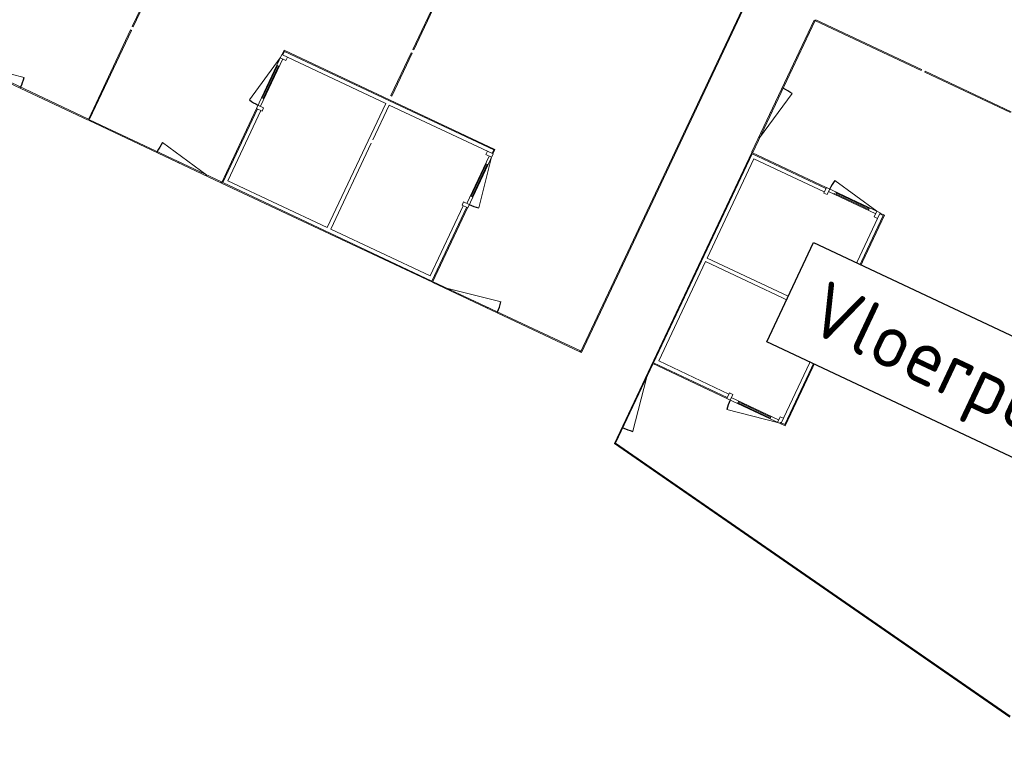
# Model space of a CAD drawing. Header units: metres. Extents: x 136266 to 136452, y 453403 to 453560.
# Tile 26 of 133: x 136383 to 136401, y 453406 to 453420. Entities that reach past the tile are written whole.
import ezdxf

# ---------------------------------------------------------------- set-up
doc = ezdxf.new("R2010")
doc.units = ezdxf.units.M
doc.layers.add('A-DETL-BEBOUWING', color=253, linetype='Continuous', lineweight=9)
doc.layers.add('N-WE-OG-BEBOUWING_HOOFDGEBOUW-T25', color=7, linetype='Continuous', lineweight=25)
doc.styles.add('NLCS-ISO-M200-T25', font='txt', dxfattribs={"height": 0.5})
pattern_1 = [(45, (-0.0003, 0.0002), (-141.42136, 141.42136), [])]
pattern_2 = [(45, (-0.0003, 0.0002), (-141.42136, 141.42136), [])]
pattern_3 = [(45, (0.0004, 0.0002), (-141.42136, 141.42136), [])]
pattern_4 = [(45, (0.0004, 0.0002), (-141.42136, 141.42136), [])]

# ---------------------------------------------------------------- blocks, each defined once
blk = doc.blocks.new('859-DO-0010 29-09-2022')
at = {"layer": 'A-DETL-BEBOUWING'}
h = blk.add_hatch(dxfattribs=at)
h.set_pattern_fill('FP_2317', color=256, angle=90, style=0, pattern_type=2)
h.set_pattern_definition([(45, (0.0004, -1e-09), (-282.8427, 282.8427), [])])
h.paths.add_polyline_path([(145603, 11135), (145603, 12135), (145585, 12135), (145585, 11135)])
h = blk.add_hatch(dxfattribs=at)
h.set_pattern_fill('FP_2088', color=256, angle=180, style=0, pattern_type=2)
h.set_pattern_definition(pattern_3)
h.paths.add_polyline_path([(147154, 10723), (147154, 10837), (147087, 10837), (147087, 10723)])
h = blk.add_hatch(dxfattribs=at)
h.set_pattern_fill('FP_2088', color=256, angle=180, style=0, pattern_type=2)
h.set_pattern_definition(pattern_3)
h.paths.add_polyline_path([(147304, 10787), (147304, 10837), (147154, 10837), (147154, 10787)])
h.paths.add_polyline_path([(148106, 10787), (148106, 10837), (147956, 10837), (147956, 10787)])
for points in [[(147956, 10802), (147956, 10822), (147304, 10822), (147304, 10802), (147361, 10802)], [(137118, 7932), (137118, 8584), (137098, 8584), (137098, 7932)], [(141322, 7932), (141322, 8584), (141302, 8584), (141302, 7932)], [(147304, 6598), (147956, 6598), (147956, 6618), (147304, 6618)]]:
    blk.add_hatch(color=256, dxfattribs=at).paths.add_polyline_path(points)
h = blk.add_hatch(dxfattribs=at)
h.set_pattern_fill('FP_1989', color=256, angle=-90, style=0, pattern_type=2)
h.set_pattern_definition(pattern_1)
h.paths.add_polyline_path([(137197, 8734), (137197, 8801), (137083, 8801), (137083, 8734)])
h = blk.add_hatch(dxfattribs=at)
h.set_pattern_fill('FP_1989', color=256, angle=-90, style=0, pattern_type=2)
h.set_pattern_definition(pattern_1)
h.paths.add_polyline_path([(137133, 7782), (137133, 7932), (137083, 7932), (137083, 7782)])
h.paths.add_polyline_path([(137133, 8584), (137133, 8734), (137083, 8734), (137083, 8584)])
h = blk.add_hatch(dxfattribs=at)
h.set_pattern_fill('FP_1993', color=256, angle=-90, style=0, pattern_type=2)
h.set_pattern_definition(pattern_2)
h.paths.add_polyline_path([(141337, 7782), (141337, 7932), (141287, 7932), (141287, 7782)])
h.paths.add_polyline_path([(141337, 8584), (141337, 8734), (141287, 8734), (141287, 8584)])
h = blk.add_hatch(dxfattribs=at)
h.set_pattern_fill('FP_1993', color=256, angle=-90, style=0, pattern_type=2)
h.set_pattern_definition(pattern_2)
h.paths.add_polyline_path([(141337, 7715), (141337, 7782), (141223, 7782), (141223, 7715)])
h = blk.add_hatch(dxfattribs=at)
h.set_pattern_fill('FP_2092', color=256, angle=180, style=0, pattern_type=2)
h.set_pattern_definition(pattern_4)
h.paths.add_polyline_path([(148173, 6583), (148173, 6697), (148106, 6697), (148106, 6583)])
h = blk.add_hatch(dxfattribs=at)
h.set_pattern_fill('FP_2092', color=256, angle=180, style=0, pattern_type=2)
h.set_pattern_definition(pattern_4)
h.paths.add_polyline_path([(147304, 6583), (147304, 6633), (147154, 6633), (147154, 6583)])
h.paths.add_polyline_path([(147956, 6583), (148106, 6583), (148106, 6633), (147956, 6633)])
h = blk.add_hatch(dxfattribs=at)
h.set_pattern_fill('FP_2316', color=256, angle=-90, style=0, pattern_type=2)
h.set_pattern_definition([(45, (0.0004, -0.0005), (-282.8427, 282.8427), [])])
h.paths.add_polyline_path([(145603, 5295), (145603, 6295), (145585, 6295), (145585, 5295)])
h = blk.add_hatch(dxfattribs=at)
h.set_pattern_fill('FP_2306', color=256, style=0, pattern_type=2)
h.set_pattern_definition([(45, (0.0004, 0.0002), (-282.8427, 282.8427), [])])
h.paths.add_polyline_path([(133035, 6213), (133035, 6231), (132035, 6231), (132035, 6213), (132946, 6213)])
h = blk.add_hatch(dxfattribs=at)
h.set_pattern_fill('FP_2305', color=256, angle=180, style=0, pattern_type=2)
h.set_pattern_definition([(45, (0.0004, 0.0002), (-282.8427, 282.8427), [])])
h.paths.add_polyline_path([(135785, 6213), (136785, 6213), (136785, 6231), (135785, 6231)])
h = blk.add_hatch(dxfattribs=at)
h.set_pattern_fill('FP_2309', color=256, style=0, pattern_type=2)
h.set_pattern_definition([(45, (-0.0003, 0.0002), (-282.8427, 282.8427), [])])
h.paths.add_polyline_path([(142635, 6213), (142635, 6231), (141635, 6231), (141635, 6213)])
for centre, radius, start, end in [((145603, 11135), 1000, 79, 90), ((148106, 10837), 952, 169, 180), ((137083, 8734), 952, 259, 270), ((141337, 8734), 952, 270, 281), ((148106, 6583), 952, 180, 191), ((132035, 6231), 1000, 0, 11), ((136785, 6231), 1000, 169, 180), ((141635, 6231), 1000, 0, 11), ((145603, 6295), 1000, 270, 281)]:
    blk.add_arc(centre, radius, start, end)
for p, q in [((144315, 6213), (144315, 15193)), ((144333, 15193), (144333, 6213)), ((145603, 13500), (145585, 13500)), ((145585, 10843), (145585, 13500)), ((145603, 13500), (145603, 10843)), ((145613, 13519), (147741, 13519)), ((145613, 13501), (145613, 13519)), ((147741, 13501), (145613, 13501)), ((147741, 13501), (147741, 13519)), ((147811, 13519), (149541, 13519)), ((147811, 13501), (147811, 13519)), ((149541, 13501), (147811, 13501)), ((145603, 12135), (145585, 12135)), ((145603, 11135), (145794, 12117)), ((139201, 9901), (139201, 11631)), ((139219, 11631), (139219, 9901)), ((144315, 11558), (144333, 11558)), ((145603, 11135), (145585, 11135)), ((148106, 10837), (147171, 11019)), ((145603, 10843), (145585, 10843)), ((147087, 10833), (145585, 10833)), ((145585, 4969), (145585, 10833)), ((145603, 10815), (145603, 6605)), ((147087, 10815), (145603, 10815)), ((148173, 10837), (147087, 10837)), ((147087, 10837), (147087, 10723)), ((147154, 10723), (147154, 10837)), ((147154, 10787), (148106, 10787)), ((147304, 10787), (147304, 10837)), ((147956, 10822), (147304, 10822)), ((147304, 10802), (147956, 10802)), ((147956, 10837), (147956, 10787)), ((148106, 10837), (148106, 10723)), ((148173, 10837), (148173, 8745)), ((148261, 10833), (148173, 10833)), ((148173, 10815), (148243, 10815)), ((148243, 10815), (148243, 6605)), ((148261, 6587), (148261, 10833)), ((145673, 8745), (145673, 10745)), ((145673, 10745), (147087, 10745)), ((147087, 10723), (147154, 10723)), ((148106, 10723), (148173, 10723)), ((139219, 9901), (139201, 9901)), ((134401, 8101), (134401, 9831)), ((134419, 9831), (134419, 8101)), ((139201, 8969), (139201, 9831)), ((139219, 9831), (139201, 9831)), ((139219, 9831), (139219, 8969)), ((144333, 9758), (144315, 9758)), ((139219, 8969), (139201, 8969)), ((137083, 8801), (137083, 7715)), ((139175, 8801), (137083, 8801)), ((141333, 8889), (137087, 8889)), ((137087, 8889), (137087, 8801)), ((141315, 8871), (137105, 8871)), ((137105, 8801), (137105, 8871)), ((137197, 8734), (137197, 8801)), ((139175, 8801), (139175, 6301)), ((139245, 8801), (141337, 8801)), ((139245, 8101), (139245, 8801)), ((141223, 8801), (141223, 8734)), ((141315, 8871), (141315, 8801)), ((141333, 8801), (141333, 8889)), ((141337, 7715), (141337, 8801)), ((137083, 8734), (136901, 7800)), ((137083, 8734), (137197, 8734)), ((137133, 7782), (137133, 8734)), ((141223, 8734), (141337, 8734)), ((141287, 8734), (141287, 7782)), ((141337, 8734), (141518, 7800)), ((148173, 8745), (145673, 8745)), ((145673, 6675), (145673, 8675)), ((145673, 8675), (148173, 8675)), ((148173, 6583), (148173, 8675)), ((148341, 8719), (150231, 8719)), ((148341, 8719), (148341, 8701)), ((150231, 8701), (148341, 8701)), ((150231, 8719), (150231, 8701)), ((150301, 8719), (152191, 8719)), ((150301, 8719), (150301, 8701)), ((152191, 8701), (150301, 8701)), ((137083, 8584), (137133, 8584)), ((137098, 8584), (137098, 7932)), ((137118, 7932), (137118, 8584)), ((141287, 8584), (141337, 8584)), ((141302, 8584), (141302, 7932)), ((141322, 7932), (141322, 8584)), ((134419, 8101), (134401, 8101)), ((134401, 6241), (134401, 8031)), ((134419, 8031), (134401, 8031)), ((134419, 8031), (134419, 6241)), ((137133, 7932), (137083, 7932)), ((139245, 6301), (139245, 8031)), ((141337, 7932), (141287, 7932)), ((144315, 7958), (144333, 7958)), ((137197, 7782), (137083, 7782)), ((137083, 7715), (137197, 7715)), ((137087, 7715), (137087, 6213)), ((137105, 7715), (137105, 6231)), ((137175, 6301), (137175, 7715)), ((137197, 7715), (137197, 7782)), ((141337, 7782), (141223, 7782)), ((141223, 7782), (141223, 7715)), ((141223, 7715), (141337, 7715)), ((141245, 7715), (141245, 6301)), ((141315, 7715), (141315, 6231)), ((141333, 6213), (141333, 7715)), ((147087, 6675), (145673, 6675)), ((147154, 6697), (147087, 6697)), ((147087, 6697), (147087, 6583)), ((147154, 6583), (147154, 6697)), ((148173, 6697), (148106, 6697)), ((148106, 6697), (148106, 6583)), ((145585, 6587), (147087, 6587)), ((145603, 6605), (147087, 6605)), ((145603, 6587), (145603, 4984)), ((147087, 6583), (148173, 6583)), ((148106, 6633), (147154, 6633)), ((148106, 6583), (147171, 6401)), ((147304, 6583), (147304, 6633)), ((147956, 6618), (147304, 6618)), ((147304, 6598), (147956, 6598)), ((147956, 6633), (147956, 6583)), ((148243, 6605), (148173, 6605)), ((148173, 6587), (148261, 6587)), ((132035, 6231), (133017, 6422)), ((136785, 6231), (135803, 6422)), ((139175, 6301), (137175, 6301)), ((141245, 6301), (139245, 6301)), ((141635, 6231), (142617, 6422)), ((145585, 6295), (145603, 6295)), ((145603, 6295), (145794, 5314)), ((131743, 6231), (134400, 6231)), ((134400, 6213), (131743, 6213)), ((133035, 6213), (133035, 6231)), ((134400, 6213), (134400, 6231)), ((134419, 6241), (134401, 6241)), ((134420, 6231), (137077, 6231)), ((134420, 6231), (134420, 6213)), ((137077, 6213), (134420, 6213)), ((135785, 6231), (135785, 6213)), ((136785, 6231), (136785, 6213)), ((137077, 6231), (137077, 6213)), ((137087, 6213), (141333, 6213)), ((141315, 6231), (137105, 6231)), ((141315, 6231), (141315, 6231)), ((141343, 6231), (144305, 6231)), ((141343, 6213), (141343, 6231)), ((144305, 6213), (141343, 6213)), ((141635, 6213), (141635, 6231)), ((142635, 6213), (142635, 6231)), ((144305, 6213), (144305, 6231)), ((144333, 6213), (144315, 6213)), ((145585, 5295), (145603, 5295)), ((154223, 3528), (145585, 4969)), ((145603, 4984), (154226, 3546)), ((147083, 4737), (147080, 4719)), ((148859, 4441), (148856, 4423)), ((150631, 4127), (150634, 4145)), ((152410, 3849), (152407, 3831))]:
    blk.add_line(p, q, dxfattribs=at)

msp = doc.modelspace()

# ---------------------------------------------------------------- block references
at = {"xscale": 0.001, "yscale": 0.001, "zscale": 0.001, "rotation": 334.7650131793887}
msp.add_blockref('859-DO-0010 29-09-2022', (136259.679, 453469.371), dxfattribs=at)

# ---------------------------------------------------------------- next in the draw order: texts
at = {"layer": 'N-WE-OG-BEBOUWING_HOOFDGEBOUW-T25', "insert": (136397.356, 453414.797), "char_height": 1, "attachment_point": 1, "rotation": 334.7648, "style": 'NLCS-ISO-M200-T25', "bg_fill": 19, "box_fill_scale": 1.5, "bg_fill_color": 256, "bg_fill_transparency": 0}
msp.add_mtext_dynamic_manual_height_columns('Vloerpeil = +2.17 NAP', width=13.22657, gutter_width=2.5, heights=[0], dxfattribs=at)

doc.saveas('drawing.dxf')
